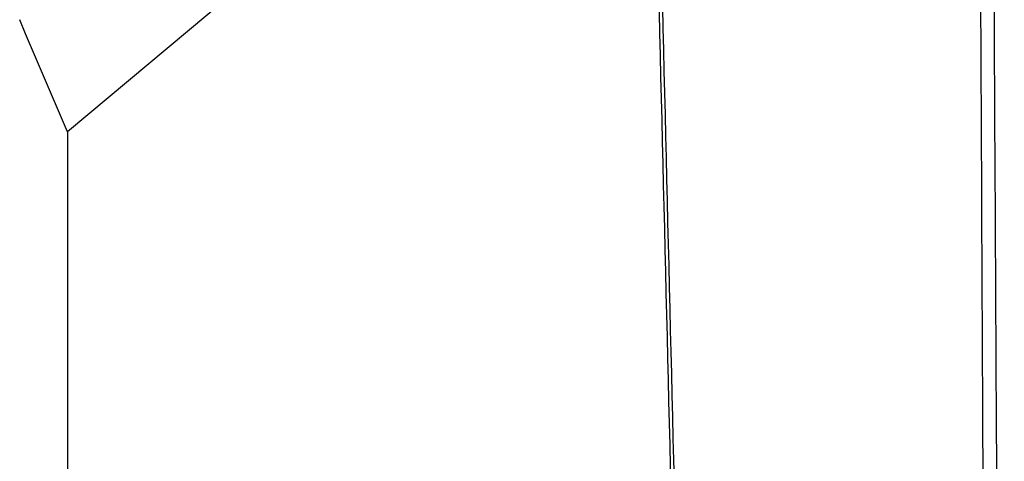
# Model space of a CAD drawing. Header units: millimetres. Extents: x -0.66 to 0.91, y -0.4 to 0.64.
# Tile 85 of 171: x 0.6549 to 0.6943, y -0.239 to -0.2214. Entities that reach past the tile are written whole.
import ezdxf

# ---------------------------------------------------------------- set-up
doc = ezdxf.new("R2010")
doc.units = ezdxf.units.MM
doc.layers.add('FORMAT', color=7, linetype='Continuous')

msp = doc.modelspace()

# ---------------------------------------------------------------- linework, layer by layer
at = {"layer": 'FORMAT', "color": 7, "linetype": 'Continuous', "lineweight": 25}
for p, q in [((0.680089, -0.206391), (0.656835, -0.225871)), ((0.655163, -0.221941), (0.654925, -0.221381)), ((0.656835, -0.225871), (0.655163, -0.221941)), ((0.656835, -0.225871), (0.656835, -0.328823))]:
    msp.add_line(p, q, dxfattribs=at)
for points, knots in [([(0.693758, -0.19532), (0.693798, -0.202418), (0.693879, -0.216614), (0.694005, -0.240045), (0.694134, -0.265615), (0.694239, -0.288707), (0.694296, -0.302566), (0.694315, -0.307186)], [0, 0, 0, 0, 0.19043, 0.380859, 0.628516, 0.876172, 1, 1, 1, 1]), ([(0.693733, -0.307238), (0.693649, -0.284149), (0.693513, -0.246898), (0.693323, -0.209671), (0.693251, -0.19552)], [0, 0, 0, 0, 0.619856, 1, 1, 1, 1]), ([(0.682857, -0.313801), (0.6827, -0.307773), (0.682383, -0.295585), (0.681941, -0.278234), (0.681422, -0.257679), (0.680834, -0.234054), (0.680383, -0.215583), (0.680157, -0.206348)], [0, 0, 0, 0, 0.168365, 0.340474, 0.484531, 0.742266, 1, 1, 1, 1]), ([(0.680282, -0.206169), (0.680505, -0.215382), (0.680951, -0.233808), (0.681533, -0.257386), (0.682034, -0.277506), (0.68231, -0.288415), (0.682456, -0.294168)], [0, 0, 0, 0, 0.313969, 0.627938, 0.803791, 1, 1, 1, 1])]:
    msp.add_open_spline(points, degree=3, knots=knots, dxfattribs=at)

doc.saveas('drawing.dxf')
